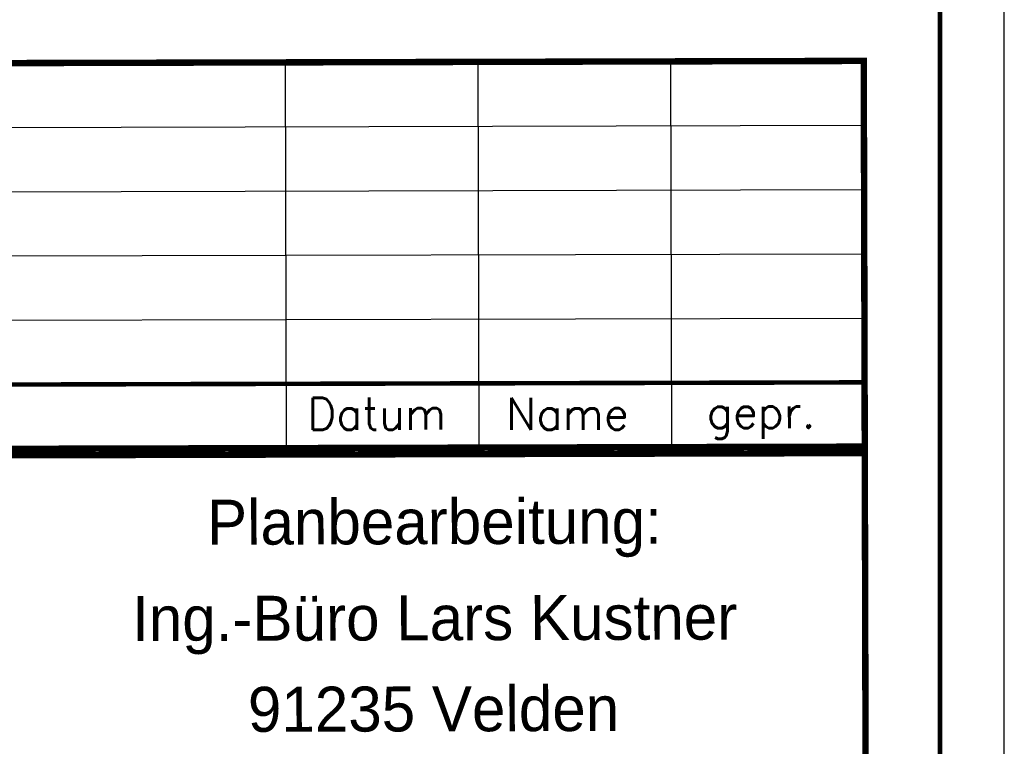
# Model space of a CAD drawing. Extents: x 0 to 1135, y 0 to 420.
# Tile 59 of 80: x 1058 to 1135, y 58 to 115. Entities that reach past the tile are written whole.
import ezdxf
from ezdxf.enums import TextEntityAlignment as Align

# ---------------------------------------------------------------- set-up
doc = ezdxf.new("R2010")
doc.units = 0
doc.header["$LTSCALE"] = 2
doc.header["$MEASUREMENT"] = 0
doc.linetypes.add('AUSGEZOGEN', pattern=[0])
for name, color, linetype in [('LEGENDE', 7, 'AUSGEZOGEN'), ('MULDE', 8, 'AUSGEZOGEN'), ('RAHMEN', 250, 'AUSGEZOGEN')]:
    doc.layers.add(name, color=color, linetype=linetype)
doc.styles.add('ROMANS', font='romans.shx', dxfattribs={"width": 0.8})
doc.styles.add('UNIR-H', font='unir_h.shx', dxfattribs={"width": 0.8})
doc.styles.add('UNIR-O', font='unir_o.shx')

msp = doc.modelspace()

# ---------------------------------------------------------------- linework, layer by layer
at = {"layer": 'LEGENDE'}
for p, q in [((1079.141, 81.445), (1079.064, 111.445)), ((1094.141, 81.484), (1094.064, 111.484)), ((1109.141, 81.522), (1109.064, 111.522)), ((959.078, 106.137), (1124.077, 106.561)), ((959.09, 101.137), (1124.09, 101.561)), ((959.103, 96.137), (1124.103, 96.561)), ((959.116, 91.137), (1124.116, 91.561))]:
    msp.add_line(p, q, dxfattribs=at)
for points, const_width in [([(1124.142, 81.311), (1124.063, 111.811)], 0.5), ([(1124.064, 111.561), (959.065, 111.137)], 0.5), ([(959.129, 86.137), (1124.128, 86.561)], 0.35), ([(1124.392, 81.061), (958.893, 80.636)], 0.5), ([(959.142, 81.137), (1124.141, 81.561)], 0.5), ([(1124.323, 10.811), (1124.142, 81.311)], 0.5)]:
    msp.add_lwpolyline(points, dxfattribs=dict(at, const_width=const_width))
at = {"layer": 'MULDE'}
msp.add_lwpolyline([(402.166, 240.739, 0.000005), (413.432, 240.736, 0.000006), (421.553, 240.734, 0), (450.359, 240.727, 0.000007), (451.858, 240.727), (463.169, 240.725, 0.000006), (493.058, 240.719, 0.000025), (500.112, 240.719, 0.000589), (500.474, 240.719, 0.000017), (513.159, 240.748, 0.001441), (540.28, 240.89, -0.004051), (549.925, 240.89, -0.002327), (552.304, 240.86, 0.000509), (563.184, 240.682, 0.000608), (574.057, 240.528, 0.011247), (574.645, 240.534, 0.026637), (574.657, 240.535, 0.000678), (575.137, 240.602, 0.037681), (577.069, 241.027, 0.034266), (579.104, 241.795)], format="xyb", dxfattribs=at)
at = {"layer": 'RAHMEN'}
msp.add_line((1135, 0), (1135, 420), dxfattribs=at)
at = {"layer": 'RAHMEN', "const_width": 0.35}
msp.add_lwpolyline([(25, 5), (1130, 5), (1130, 415), (25, 415), (25, 5)], dxfattribs=at)

# ---------------------------------------------------------------- texts
at = {"layer": 'LEGENDE', "style": 'ROMANS'}
for s, p in [('Datum', (1080.77, 82.858)), ('Name', (1096.238, 82.855)), ('gepr.', (1111.847, 82.991))]:
    msp.add_text(s, height=2.5, rotation=0.14716, dxfattribs=at).set_placement(p)
at = {"layer": 'LEGENDE'}
for s, style, p in [('Planbearbeitung:', 'UNIR-H', (1090.661, 73.975)), ('Ing.-Büro Lars Kustner', 'UNIR-O', (1090.68, 66.497)), ('91235 Velden', 'UNIR-O', (1090.593, 59.415))]:
    msp.add_text(s, height=3.5, rotation=0.14716, dxfattribs=dict(at, style=style)).set_placement(p, align=Align.CENTER)

doc.saveas('drawing.dxf')
